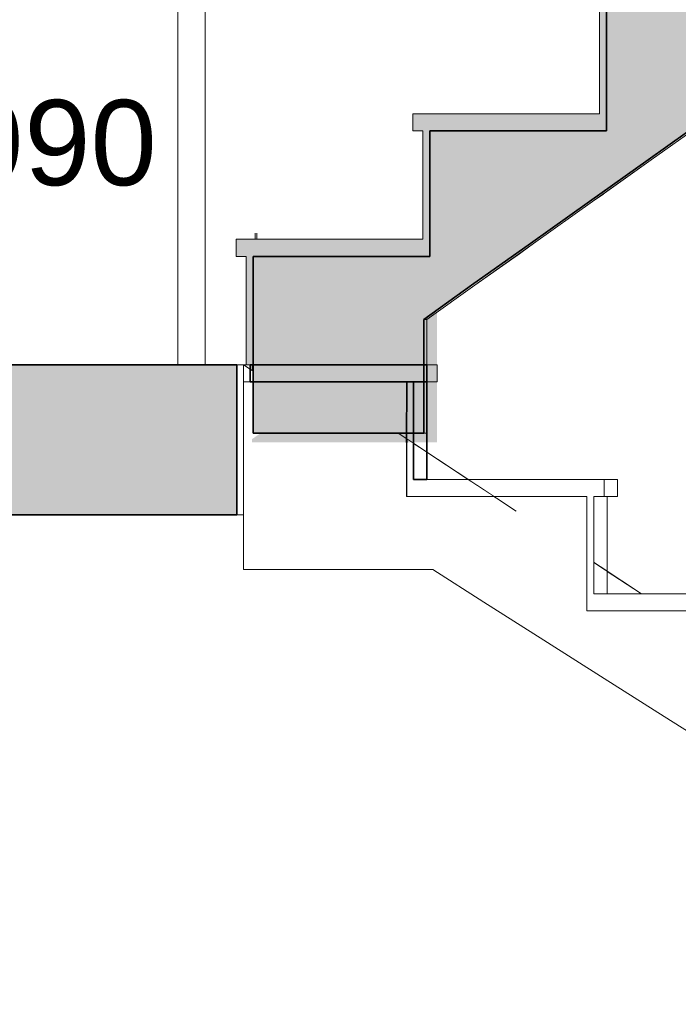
# Model space of a CAD drawing. Header units: millimetres. Extents: x -20699 to 32021, y -4298 to 11971.
# Tile 50 of 74: x -7938 to -6972, y 4053 to 5496. Entities that reach past the tile are written whole.
import ezdxf

# ---------------------------------------------------------------- set-up
doc = ezdxf.new("R2010")
doc.units = ezdxf.units.MM
doc.header["$MEASUREMENT"] = 0
doc.linetypes.add('Wipeout_Contour', pattern=[1000, 0, -1000])
for name, color, linetype in [('A-A_1_3D prvky model', 7, 'Continuous'), ('A-A_1_Interiér - schodiště', 7, 'Continuous'), ('A-A_1_Konstrukce - nosné', 7, 'Continuous'), ('A-A_1_Konstrukce - střechy a skořepiny', 7, 'Continuous'), ('A-A_1_Konstrukce – Dělicí čáry vrstev', 7, 'Continuous'), ('A-A_1_Kóty - SP', 7, 'Continuous'), ('A-A_1_Výplně - Povrchové', 7, 'Continuous'), ('A-A_1_Výplně – Řezové', 7, 'Continuous')]:
    doc.layers.add(name, color=color, linetype=linetype)
doc.styles.add('GENEROVANÝ_STYL_2', font='txt')

msp = doc.modelspace()

# ---------------------------------------------------------------- wipeouts: each hides what was drawn before it
at = {"color": 254, "linetype": 'Wipeout_Contour', "lineweight": 0, "ltscale": 78200.556323}
msp.add_wipeout([(-7593, 7030), (-7593, 5174), (-7590.9, 5174), (-7590.9, 5927.3), (-7590.7, 5953.1), (-7590.9, 5977.3), (-7590.7, 6800), (-7591, 7030)], dxfattribs=at).dxf.layer = 'A-A_1_Výplně - Povrchové'
at = {"color": 254, "linetype": 'Wipeout_Contour', "lineweight": 0, "ltscale": 38840.63712}
msp.add_wipeout([(-7666.5, 4990), (-7666.5, 6790), (-7706.5, 6790), (-7706.5, 4990)], dxfattribs=at).dxf.layer = 'A-A_1_Výplně - Povrchové'
at = {"color": 254, "linetype": 'Wipeout_Contour', "lineweight": 0, "ltscale": 26616.408049}
msp.add_wipeout([(-7077.9, 5358), (-7077.9, 5333), (-7077.8, 5358)], dxfattribs=at).dxf.layer = 'A-A_1_Výplně - Povrchové'
at = {"color": 254, "linetype": 'Wipeout_Contour', "lineweight": 0, "ltscale": 35080.652581}
msp.add_wipeout([(-6925.7, 5352), (-6930.2, 5352), (-7016.6, 5290.6), (-7012.1, 5290.6)], dxfattribs=at).dxf.layer = 'A-A_1_Výplně - Povrchové'
at = {"color": 254, "linetype": 'Wipeout_Contour', "lineweight": 0, "ltscale": 26918.851946}
msp.add_wipeout([(-7337, 5174), (-7337, 5149), (-7336.9, 5174)], dxfattribs=at).dxf.layer = 'A-A_1_Výplně - Povrchové'
at = {"color": 254, "linetype": 'Wipeout_Contour', "lineweight": 0, "ltscale": 26320.970941}
msp.add_wipeout([(-7341.3, 4862.3), (-7341.3, 4822.2), (-7280.6, 4822.2)], dxfattribs=at).dxf.layer = 'A-A_1_Výplně - Povrchové'
at = {"color": 254, "linetype": 'Wipeout_Contour', "lineweight": 0, "ltscale": 61038.242304}
msp.add_wipeout([(-7610.2, 4770), (-8779.7, 4770), (-8779.7, 3480.4), (-6802.2, 3480.4), (-6177.1, 3956.8), (-7332.6, 4690), (-7610.2, 4690)], dxfattribs=at).dxf.layer = 'A-A_1_Výplně - Povrchové'

# ---------------------------------------------------------------- next in the draw order: wipeouts: each hides what was drawn before it
at = {"color": 254, "linetype": 'Wipeout_Contour', "lineweight": 0, "ltscale": 151521.236245}
msp.add_wipeout([(-7593, 7030), (-8914.7, 7030), (-8914.7, 6830), (-8911.2, 6830), (-8911.2, 6480), (-8911.2, 4990), (-8546.5, 4990), (-8546.5, 6830), (-7666.5, 6830), (-7666.5, 4990), (-7606, 4990), (-7606, 5149), (-7621, 5149), (-7621, 5174), (-7593, 5174)], dxfattribs=at).dxf.layer = 'A-A_1_Výplně - Povrchové'
at = {"color": 254, "linetype": 'Wipeout_Contour', "lineweight": 0, "ltscale": 26825.209922}
msp.add_wipeout([(-7077.9, 5517), (-7077.9, 5358), (-7077.8, 5517)], dxfattribs=at).dxf.layer = 'A-A_1_Výplně - Povrchové'
at = {"color": 254, "linetype": 'Wipeout_Contour', "lineweight": 0, "ltscale": 35208.611967}
msp.add_wipeout([(-7012.1, 5290.6), (-7016.6, 5290.6), (-7102.9, 5229.3), (-7098.4, 5229.3)], dxfattribs=at).dxf.layer = 'A-A_1_Výplně - Povrchové'
at = {"color": 254, "linetype": 'Wipeout_Contour', "lineweight": 0, "ltscale": 35217.084088}
msp.add_wipeout([(-7360.8, 4822.2), (-7341.3, 4822.2), (-7341.3, 4862.3), (-7360.5, 4875)], dxfattribs=at).dxf.layer = 'A-A_1_Výplně - Povrchové'
at = {"color": 254, "linetype": 'Wipeout_Contour', "lineweight": 0, "ltscale": 25386.58245}
msp.add_wipeout([(-7076.9, 4654.4), (-7026.6, 4654.4), (-7076.9, 4687.6)], dxfattribs=at).dxf.layer = 'A-A_1_Výplně - Povrchové'

# ---------------------------------------------------------------- next in the draw order: linework, layer by layer
at = {"layer": 'A-A_1_Interiér - schodiště', "color": 7, "linetype": 'Continuous', "lineweight": 20}
for p, q in [((-7621, 5174), (-7621, 5149)), ((-7606, 5149), (-7621, 5149)), ((-7595.9, 5149), (-7596, 5149))]:
    msp.add_line(p, q, dxfattribs=at)
at = {"layer": 'A-A_1_Konstrukce - nosné', "color": 8, "linetype": 'Continuous', "lineweight": 13}
for p, q in [((-7706.5, 4990), (-7706.5, 6790)), ((-7666.5, 6790), (-7666.5, 4990))]:
    msp.add_line(p, q, dxfattribs=at)

# ---------------------------------------------------------------- next in the draw order: texts
at = {"layer": 'A-A_1_Kóty - SP', "color": 7, "linetype": 'Continuous', "lineweight": 13, "insert": (-8276.2, 5230), "char_height": 125, "width": 528.001, "attachment_point": 7, "style": 'GENEROVANÝ_STYL_2'}
msp.add_mtext('\\A1;{\\pql;\\fArial|b0|i0|c0|p38;+4,990}', dxfattribs=at)

# ---------------------------------------------------------------- next in the draw order: wipeouts: each hides what was drawn before it
at = {"color": 254, "linetype": 'Wipeout_Contour', "lineweight": 0, "ltscale": 72045.027863}
msp.add_wipeout([(-7210.2, 5675.8), (-7210.2, 5358), (-7087.9, 5358), (-7087.9, 5517), (-7102.9, 5517), (-7102.9, 5542), (-7081.4, 5542), (-7081.4, 5590.7)], dxfattribs=at).dxf.layer = 'A-A_1_Výplně - Povrchové'
at = {"color": 254, "linetype": 'Wipeout_Contour', "lineweight": 0, "ltscale": 35341.185712}
msp.add_wipeout([(-7098.4, 5229.3), (-7102.9, 5229.3), (-7189.3, 5168), (-7184.7, 5168)], dxfattribs=at).dxf.layer = 'A-A_1_Výplně - Povrchové'
at = {"color": 254, "linetype": 'Wipeout_Contour', "lineweight": 0, "ltscale": 35277.683394}
msp.add_wipeout([(-7360.8, 4875.3), (-7370.8, 4881.9), (-7370.8, 4822.2), (-7360.8, 4822.2)], dxfattribs=at).dxf.layer = 'A-A_1_Výplně - Povrchové'
at = {"color": 254, "linetype": 'Wipeout_Contour', "lineweight": 0, "ltscale": 33471.160251}
msp.add_wipeout([(-7106.4, 4629.4), (-6817, 4629.4), (-6817, 4654.4), (-7106.4, 4654.4)], dxfattribs=at).dxf.layer = 'A-A_1_Výplně - Povrchové'

# ---------------------------------------------------------------- next in the draw order: wipeouts: each hides what was drawn before it
at = {"color": 254, "linetype": 'Wipeout_Contour', "lineweight": 0, "ltscale": 35478.322095}
msp.add_wipeout([(-7184.7, 5168), (-7189.3, 5168), (-7275.6, 5106.6), (-7271, 5106.6)], dxfattribs=at).dxf.layer = 'A-A_1_Výplně - Povrchové'
at = {"color": 254, "linetype": 'Wipeout_Contour', "lineweight": 0, "ltscale": 35022.287714}
msp.add_wipeout([(-7370.8, 4797.2), (-7242.6, 4797.2), (-7280.5, 4822.2), (-7370.8, 4822.2)], dxfattribs=at).dxf.layer = 'A-A_1_Výplně - Povrchové'
at = {"color": 254, "linetype": 'Wipeout_Contour', "lineweight": 0, "ltscale": 34121.510532}
msp.add_wipeout([(-7096.4, 4797.2), (-7106.4, 4797.2), (-7106.4, 4654.4), (-7096.4, 4654.4)], dxfattribs=at).dxf.layer = 'A-A_1_Výplně - Povrchové'

# ---------------------------------------------------------------- next in the draw order: wipeouts: each hides what was drawn before it
at = {"color": 254, "linetype": 'Wipeout_Contour', "lineweight": 0, "ltscale": 35606.383025}
msp.add_wipeout([(-7345.9, 5056.7), (-7341.2, 5056.7), (-7271, 5106.6), (-7275.6, 5106.6)], dxfattribs=at).dxf.layer = 'A-A_1_Výplně - Povrchové'
at = {"color": 254, "linetype": 'Wipeout_Contour', "lineweight": 0, "ltscale": 34455.195183}
msp.add_wipeout([(-7081.4, 4822.2), (-7210.2, 4822.2), (-7210.2, 4797.2), (-7081.4, 4797.2)], dxfattribs=at).dxf.layer = 'A-A_1_Výplně - Povrchové'

# ---------------------------------------------------------------- next in the draw order: wipeouts: each hides what was drawn before it
at = {"color": 254, "linetype": 'Wipeout_Contour', "lineweight": 0, "ltscale": 183731.009669}
msp.add_wipeout([(-7610.2, 4965), (-7610.2, 4690), (-7332.6, 4690), (-6177.1, 3956.8), (-6048.9, 4054.4), (-6048.9, 4126.1), (-6313.3, 4126.1), (-6313.3, 4293.9), (-6577.7, 4293.9), (-6577.7, 4461.7), (-6842.1, 4461.7), (-6842.1, 4629.4), (-7106.5, 4629.4), (-7106.5, 4797.2), (-7210.2, 4797.2), (-7210.2, 4775.8), (-7242.6, 4797.2), (-7370.9, 4797.2), (-7370.9, 4882), (-7383.1, 4890), (-7595.9, 4890), (-7595.9, 4965)], dxfattribs=at).dxf.layer = 'A-A_1_Výplně - Povrchové'

# ---------------------------------------------------------------- next in the draw order: linework, layer by layer
at = {"layer": 'A-A_1_Interiér - schodiště', "color": 8, "linetype": 'Continuous', "lineweight": 20}
for p, q in [((-7106.5, 4797.2), (-7106.4, 4797.2)), ((-7106.4, 4797.2), (-7106.4, 4654.4)), ((-7106.4, 4629.4), (-7106.4, 4654.4))]:
    msp.add_line(p, q, dxfattribs=at)
at = {"layer": 'A-A_1_Interiér - schodiště', "color": 251, "linetype": 'Continuous', "lineweight": 20, "true_color": 0x6a6a6a}
for p, q in [((-7106.5, 4629.4), (-7106.5, 4797.2)), ((-7610.2, 4690), (-7332.6, 4690)), ((-7257.7, 4642.5), (-7332.6, 4690)), ((-7169.6, 4586.5), (-7257.7, 4642.5)), ((-7106.5, 4629.4), (-7106.4, 4629.4)), ((-7106.4, 4629.4), (-6842.1, 4629.4)), ((-7081.4, 4530.6), (-7169.6, 4586.5))]:
    msp.add_line(p, q, dxfattribs=at)
at = {"layer": 'A-A_1_Konstrukce - střechy a skořepiny', "color": 52, "linetype": 'Continuous', "lineweight": 20, "true_color": 0xdcd705}
msp.add_line((-7106.5, 4707.3), (-7106.4, 4707.3), dxfattribs=at)

# ---------------------------------------------------------------- next in the draw order: wipeouts: each hides what was drawn before it
at = {"color": 254, "linetype": 'Wipeout_Contour', "lineweight": 0, "ltscale": 34911.989542}
msp.add_wipeout([(-7210.2, 4822.2), (-7081.4, 4822.2), (-7081.4, 5241.4), (-7210.2, 5149.9)], dxfattribs=at).dxf.layer = 'A-A_1_Výplně - Povrchové'
at = {"color": 254, "linetype": 'Wipeout_Contour', "lineweight": 0, "ltscale": 35477.757674}
msp.add_wipeout([(-7341.2, 4890), (-7341.2, 5056.7), (-7345.9, 5056.7), (-7345.9, 4890)], dxfattribs=at).dxf.layer = 'A-A_1_Výplně - Povrchové'
at = {"color": 254, "linetype": 'Wipeout_Contour', "lineweight": 0, "ltscale": 36179.951554}
msp.add_wipeout([(-7619.9, 4990), (-7619.9, 4770), (-7610.2, 4770), (-7610.2, 4989.9)], dxfattribs=at).dxf.layer = 'A-A_1_Výplně - Povrchové'
at = {"color": 254, "linetype": 'Wipeout_Contour', "lineweight": 0, "ltscale": 26443.876142}
msp.add_wipeout([(-7370.9, 4797.2), (-7370.8, 4822.2), (-7370.8, 4881.9)], dxfattribs=at).dxf.layer = 'A-A_1_Výplně - Povrchové'
at = {"color": 254, "linetype": 'Wipeout_Contour', "lineweight": 0, "ltscale": 34125.158653}
msp.add_wipeout([(-7096.4, 4797.2), (-7096.4, 4700.6), (-7081.4, 4690.7), (-7081.4, 4797.2)], dxfattribs=at).dxf.layer = 'A-A_1_Výplně - Povrchové'
at = {"color": 254, "linetype": 'Wipeout_Contour', "lineweight": 0, "ltscale": 35991.751117}
msp.add_wipeout([(-5296.4, 4468.2), (-7806.3, 2839.8), (-5308.9, 4433.7), (-5308.9, 4444), (-5290.4, 4450.2)], dxfattribs=at).dxf.layer = 'A-A_1_Výplně - Povrchové'

# ---------------------------------------------------------------- next in the draw order: hatches: boundary and pattern name
at = {"layer": 'A-A_1_Výplně – Řezové', "linetype": 'Continuous', "lineweight": 13}
msp.add_hatch(color=254, dxfattribs=at).paths.add_polyline_path([(-7619.9, 4770), (-7619.9, 4990), (-8932.5, 4990), (-8932.5, 4770)])

# ---------------------------------------------------------------- next in the draw order: linework, layer by layer
at = {"layer": 'A-A_1_3D prvky model', "color": 7, "linetype": 'Continuous', "lineweight": 35}
for p, q in [((-7619.9, 4990), (-8932.5, 4990)), ((-7619.9, 4990), (-7619.9, 4770)), ((-7619.9, 4770), (-8932.5, 4770))]:
    msp.add_line(p, q, dxfattribs=at)
at = {"layer": 'A-A_1_3D prvky model', "color": 251, "linetype": 'Continuous', "lineweight": 20, "true_color": 0x6a6a6a}
msp.add_line((-7619.9, 4770), (-7610.2, 4770), dxfattribs=at)
at = {"layer": 'A-A_1_Interiér - schodiště', "color": 8, "linetype": 'Continuous', "lineweight": 13}
msp.add_line((-7184.7, 5168), (-7098.4, 5229.3), dxfattribs=at)
at = {"layer": 'A-A_1_Interiér - schodiště', "color": 251, "linetype": 'Continuous', "lineweight": 20, "true_color": 0x6a6a6a}
msp.add_line((-7610.2, 4690), (-7610.2, 4866.2), dxfattribs=at)
at = {"layer": 'A-A_1_Interiér - schodiště', "color": 8, "linetype": 'Continuous', "lineweight": 20}
msp.add_line((-7096.4, 4654.4), (-7096.4, 4797.2), dxfattribs=at)

# ---------------------------------------------------------------- next in the draw order: wipeouts: each hides what was drawn before it
at = {"color": 254, "linetype": 'Wipeout_Contour', "lineweight": 0, "ltscale": 73236.651332}
msp.add_wipeout([(-7590.9, 5927.3), (-7590.9, 5174), (-7347, 5174), (-7347, 5333), (-7362, 5333), (-7362, 5358), (-7210.2, 5358), (-7210.2, 5675.8)], dxfattribs=at).dxf.layer = 'A-A_1_Výplně - Povrchové'
at = {"color": 254, "linetype": 'Wipeout_Contour', "lineweight": 0, "ltscale": 42718.384206}
msp.add_wipeout([(-6831.9, 5418.7), (-7081.4, 5241.4), (-7081.4, 4690.7), (-7026.5, 4654.4), (-6831.9, 4654.4)], dxfattribs=at).dxf.layer = 'A-A_1_Výplně - Povrchové'
at = {"color": 254, "linetype": 'Wipeout_Contour', "lineweight": 0, "ltscale": 44099.503071}
msp.add_wipeout([(-7341.2, 4890), (-7383.1, 4890), (-7210.2, 4775.8), (-7210.2, 5149.9), (-7341.2, 5056.7)], dxfattribs=at).dxf.layer = 'A-A_1_Výplně - Povrchové'
at = {"color": 254, "linetype": 'Wipeout_Contour', "lineweight": 0, "ltscale": 54525.956428}
msp.add_wipeout([(-7610.2, 4965), (-7595.9, 4965), (-7595.9, 4990), (-7597.6, 4990), (-7597.6, 4981.7), (-7610.2, 4990)], dxfattribs=at).dxf.layer = 'A-A_1_Výplně - Povrchové'
at = {"color": 254, "linetype": 'Wipeout_Contour', "lineweight": 0, "ltscale": 31807.096611}
msp.add_wipeout([(-7806.3, 2839.8), (-7800.3, 2822), (-7793.8, 2824.2), (-5308.9, 4433.5)], dxfattribs=at).dxf.layer = 'A-A_1_Výplně - Povrchové'

# ---------------------------------------------------------------- next in the draw order: hatches: boundary and pattern name
at = {"layer": 'A-A_1_Výplně – Řezové', "linetype": 'Continuous', "lineweight": 0, "true_color": 0x353329}
for points in [[(-7087.9, 5517), (-7087.9, 5358), (-7077.9, 5358), (-7077.9, 5517)], [(-7362, 5333), (-7077.9, 5333), (-7077.9, 5358), (-7362, 5358)], [(-7347, 5333), (-7347, 5174), (-7337, 5174), (-7337, 5333)], [(-7621, 5174), (-7621, 5149), (-7337, 5149), (-7337, 5174)]]:
    msp.add_hatch(color=250, dxfattribs=at).paths.add_polyline_path(points)

# ---------------------------------------------------------------- next in the draw order: linework, layer by layer
at = {"layer": 'A-A_1_Interiér - schodiště', "color": 7, "linetype": 'Continuous', "lineweight": 20}
for p, q in [((-7087.9, 5517), (-7087.9, 5358)), ((-7077.9, 5517), (-7077.9, 5358)), ((-7362, 5358), (-7362, 5333)), ((-7087.9, 5358), (-7362, 5358)), ((-7077.9, 5358), (-7077.9, 5333)), ((-7347, 5333), (-7362, 5333)), ((-7347, 5333), (-7347, 5174)), ((-7337, 5333), (-7337, 5174)), ((-7336.9, 5333), (-7337, 5333)), ((-7347, 5174), (-7621, 5174)), ((-7337, 5174), (-7337, 5149))]:
    msp.add_line(p, q, dxfattribs=at)
at = {"layer": 'A-A_1_Interiér - schodiště', "color": 7, "linetype": 'Continuous', "lineweight": 35}
for p, q in [((-7077.8, 5517), (-7077.8, 5333)), ((-7336.9, 5333), (-7336.9, 5149)), ((-7077.8, 5333), (-7077.9, 5333)), ((-7336.9, 5149), (-7337, 5149)), ((-7345.9, 5056.7), (-7345.9, 4890)), ((-7345.9, 4890), (-7595.9, 4890))]:
    msp.add_line(p, q, dxfattribs=at)
at = {"layer": 'A-A_1_Interiér - schodiště', "color": 8, "linetype": 'Continuous', "lineweight": 13}
for p, q in [((-7012.1, 5290.6), (-6925.7, 5352)), ((-7098.4, 5229.3), (-7012.1, 5290.6)), ((-7271, 5106.6), (-7184.7, 5168)), ((-7341.2, 5056.7), (-7271, 5106.6)), ((-7341.2, 5056.7), (-7345.9, 5056.7)), ((-7341.2, 5056.7), (-7341.2, 4890)), ((-7345.9, 4890), (-7341.2, 4890))]:
    msp.add_line(p, q, dxfattribs=at)
at = {"layer": 'A-A_1_Interiér - schodiště', "color": 8, "linetype": 'Continuous', "lineweight": 20}
for p, q in [((-7341.2, 4990), (-7326.3, 4990)), ((-7326.3, 4965), (-7326.3, 4990)), ((-7341.2, 4965), (-7326.3, 4965)), ((-7370.8, 4890), (-7370.8, 4822.2)), ((-7360.8, 4822.2), (-7360.8, 4890)), ((-7341.3, 4822.2), (-7341.3, 4890)), ((-7370.8, 4797.2), (-7370.8, 4822.2)), ((-7360.8, 4822.2), (-7081.4, 4822.2)), ((-7081.4, 4822.2), (-7061.9, 4822.2)), ((-7081.4, 4797.2), (-7081.4, 4822.2)), ((-7061.9, 4797.2), (-7061.9, 4822.2)), ((-7096.4, 4797.2), (-7081.4, 4797.2)), ((-7081.4, 4797.2), (-7061.9, 4797.2)), ((-7076.9, 4654.4), (-7076.9, 4797.2)), ((-7096.4, 4654.4), (-6817, 4654.4))]:
    msp.add_line(p, q, dxfattribs=at)
at = {"layer": 'A-A_1_Interiér - schodiště', "color": 251, "linetype": 'Continuous', "lineweight": 20, "true_color": 0x6a6a6a}
for p, q in [((-7610.2, 4866.2), (-7610.2, 4965)), ((-7595.9, 4965), (-7610.2, 4965)), ((-7370.9, 4797.2), (-7370.9, 4890)), ((-7370.9, 4797.2), (-7370.8, 4797.2)), ((-7370.8, 4797.2), (-7106.5, 4797.2))]:
    msp.add_line(p, q, dxfattribs=at)
at = {"layer": 'A-A_1_Interiér - schodiště', "color": 7, "linetype": 'Continuous', "lineweight": 35, "flags": 128}
msp.add_lwpolyline([(-5462.3, 6394.6), (-5548.7, 6333.3), (-5635, 6272), (-5721.4, 6210.6), (-5807.7, 6149.3), (-5894.1, 6088), (-5980.4, 6026.6), (-6066.8, 5965.3), (-6153.1, 5904), (-6239.4, 5842.6), (-6325.8, 5781.3), (-6412.1, 5720), (-6498.5, 5658.6), (-6584.8, 5597.3), (-6671.2, 5536), (-6757.5, 5474.6), (-6843.9, 5413.3), (-6930.2, 5352), (-7016.6, 5290.6), (-7102.9, 5229.3), (-7189.3, 5168), (-7275.6, 5106.6), (-7345.9, 5056.7)], dxfattribs=at)
at = {"layer": 'A-A_1_Konstrukce - nosné', "color": 251, "linetype": 'Continuous', "lineweight": 20, "true_color": 0x6a6a6a}
for p, q in [((-7593, 5174), (-7593, 7030)), ((-7590.7, 5953.1), (-7590.7, 5174))]:
    msp.add_line(p, q, dxfattribs=at)
at = {"layer": 'A-A_1_Konstrukce - střechy a skořepiny', "color": 8, "linetype": 'Continuous', "lineweight": 35}
for p, q in [((-7341.3, 4990), (-7341.3, 4965)), ((-7341.3, 4965), (-7600.5, 4965)), ((-7370.9, 4876.3), (-7370.8, 4965)), ((-7360.8, 4822.2), (-7360.8, 4965)), ((-7360.8, 4965), (-7341.3, 4965)), ((-7341.3, 4965), (-7341.3, 4822.2)), ((-7341.3, 4822.2), (-7360.8, 4822.2))]:
    msp.add_line(p, q, dxfattribs=at)
at = {"layer": 'A-A_1_Konstrukce - střechy a skořepiny', "color": 52, "linetype": 'Continuous', "lineweight": 20, "true_color": 0xdcd705}
for p, q in [((-7383.1, 4890), (-7210.2, 4775.8)), ((-7360.5, 4875), (-7280.6, 4822.2)), ((-7096.4, 4700.6), (-7026.5, 4654.4)), ((-7096, 4700.3), (-7026.6, 4654.4))]:
    msp.add_line(p, q, dxfattribs=at)
at = {"layer": 'A-A_1_Konstrukce – Dělicí čáry vrstev', "color": 7, "linetype": 'Continuous', "lineweight": 35}
for p, q in [((-7077.9, 5333), (-7336.9, 5333)), ((-7337, 5149), (-7595.9, 5149))]:
    msp.add_line(p, q, dxfattribs=at)

# ---------------------------------------------------------------- next in the draw order: wipeouts: each hides what was drawn before it
at = {"color": 254, "linetype": 'Wipeout_Contour', "lineweight": 0, "ltscale": 27275.987795}
msp.add_wipeout([(-7610.1, 4990), (-7597.6, 4981.7), (-7597.6, 4990)], dxfattribs=at).dxf.layer = 'A-A_1_Výplně - Povrchové'
at = {"color": 254, "linetype": 'Wipeout_Contour', "lineweight": 0, "ltscale": 23542.934935}
msp.add_wipeout([(-7806.9, 2839.8), (-7806.3, 2839.8), (-5296.4, 4468.2)], dxfattribs=at).dxf.layer = 'A-A_1_Výplně - Povrchové'

# ---------------------------------------------------------------- next in the draw order: hatches: boundary and pattern name
at = {"layer": 'A-A_1_Výplně – Řezové', "linetype": 'Continuous', "lineweight": 13}
msp.add_hatch(color=254, dxfattribs=at).paths.add_polyline_path([(-5271.8, 6530), (-5030.6, 6530), (-5030.6, 6701.3), (-5030.6, 6805), (-5264.5, 6805), (-5264.5, 6621), (-5523.6, 6621), (-5523.6, 6437), (-5782.6, 6437), (-5782.6, 6253), (-6041.7, 6253), (-6041.7, 6069), (-6300.7, 6069), (-6300.7, 5885), (-6559.7, 5885), (-6559.7, 5701), (-6818.8, 5701), (-6818.8, 5517), (-7077.8, 5517), (-7077.8, 5333), (-7336.9, 5333), (-7336.9, 5149), (-7595.9, 5149), (-7595.9, 4890), (-7345.9, 4890), (-7345.9, 5056.7), (-7275.6, 5106.6), (-7189.3, 5168), (-7102.9, 5229.3), (-7016.6, 5290.6), (-6930.2, 5352), (-6843.9, 5413.3), (-6757.5, 5474.6), (-6671.2, 5536), (-6584.8, 5597.3), (-6498.5, 5658.6), (-6412.1, 5720), (-6325.8, 5781.3), (-6239.4, 5842.6), (-6153.1, 5904), (-6066.8, 5965.3), (-5980.4, 6026.6), (-5894.1, 6088), (-5807.7, 6149.3), (-5721.4, 6210.6), (-5635, 6272), (-5548.7, 6333.3), (-5462.3, 6394.6), (-5376, 6456), (-5289.6, 6517.3)])
at = {"layer": 'A-A_1_Výplně – Řezové', "linetype": 'Continuous', "lineweight": 0, "true_color": 0x353329}
msp.add_hatch(color=250, dxfattribs=at).paths.add_polyline_path([(-7606, 5149), (-7606, 4990), (-7596, 4990), (-7596, 5149)])
at = {"layer": 'A-A_1_Výplně – Řezové', "linetype": 'Continuous', "lineweight": 0, "true_color": 0x3f3f3f}
msp.add_hatch(color=250, dxfattribs=at).paths.add_polyline_path([(-7597.7, 4881.1), (-7597.7, 4876.3), (-7326.3, 4876.3), (-7326.3, 5070)])

# ---------------------------------------------------------------- next in the draw order: linework, layer by layer
at = {"layer": 'A-A_1_3D prvky model', "color": 251, "linetype": 'Continuous', "lineweight": 20, "true_color": 0x6a6a6a}
msp.add_line((-7619.9, 4990), (-7615.1, 4990), dxfattribs=at)
at = {"layer": 'A-A_1_Interiér - schodiště', "color": 7, "linetype": 'Continuous', "lineweight": 20}
for p, q in [((-7606, 5149), (-7606, 4990)), ((-7596, 5149), (-7596, 4990)), ((-7596, 4990), (-7606, 4990))]:
    msp.add_line(p, q, dxfattribs=at)
at = {"layer": 'A-A_1_Interiér - schodiště', "color": 7, "linetype": 'Continuous', "lineweight": 35}
msp.add_line((-7595.9, 5149), (-7595.9, 4890), dxfattribs=at)
at = {"layer": 'A-A_1_Interiér - schodiště', "color": 8, "linetype": 'Continuous', "lineweight": 20}
msp.add_line((-7610.2, 4965), (-7610.2, 4990), dxfattribs=at)
at = {"layer": 'A-A_1_Interiér - schodiště', "color": 8, "linetype": 'Continuous', "lineweight": 13}
msp.add_line((-7596, 4990), (-7595.9, 4990), dxfattribs=at)
at = {"layer": 'A-A_1_Interiér - schodiště', "color": 251, "linetype": 'Continuous', "lineweight": 20, "true_color": 0x6a6a6a}
for p, q in [((-6993.3, 4474.7), (-7081.4, 4530.6)), ((-6905.2, 4418.8), (-6993.3, 4474.7))]:
    msp.add_line(p, q, dxfattribs=at)
at = {"layer": 'A-A_1_Konstrukce - nosné', "color": 251, "linetype": 'Continuous', "lineweight": 20, "true_color": 0x6a6a6a}
msp.add_line((-7606, 4990), (-7615.1, 4990), dxfattribs=at)
at = {"layer": 'A-A_1_Konstrukce - střechy a skořepiny', "color": 8, "linetype": 'Continuous', "lineweight": 20}
for p, q in [((-7610.2, 4989.9), (-7610.3, 4990)), ((-7610.1, 4990), (-7597.6, 4981.7)), ((-7597.6, 4981.7), (-7597.7, 4981.7)), ((-7597.6, 4981.7), (-7597.6, 4990))]:
    msp.add_line(p, q, dxfattribs=at)
at = {"layer": 'A-A_1_Konstrukce - střechy a skořepiny', "color": 8, "linetype": 'Continuous', "lineweight": 35}
for p, q in [((-7600.5, 4965), (-7600.5, 4990)), ((-7600.5, 4990), (-7341.3, 4990))]:
    msp.add_line(p, q, dxfattribs=at)

# ---------------------------------------------------------------- next in the draw order: wipeouts: each hides what was drawn before it
at = {"color": 254, "linetype": 'Wipeout_Contour', "lineweight": 0, "ltscale": 143188.258954}
msp.add_wipeout([(-7619.3, 5183.1), (-7383.3, 5183.1), (-7383.3, 5509.4), (-7119.2, 5509.4), (-7119.2, 5549), (-6845.7, 5549), (-6845.7, 5949.9), (-6452.1, 5949.9), (-6452.1, 6115.4), (-6057.5, 6115.4), (-6057.5, 6378.5), (-5803.6, 6378.5), (-5803.6, 6462), (-5528.8, 6462), (-5528.8, 6778), (-7619.3, 6778)], dxfattribs=at).dxf.layer = 'A-A_1_Výplně - Povrchové'

doc.saveas('drawing.dxf')
